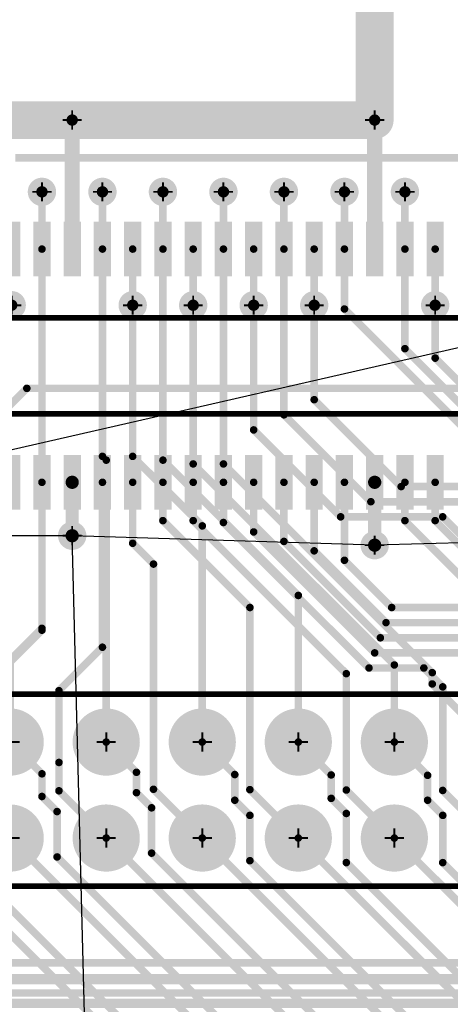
# Model space of a CAD drawing. Extents: x -1 to 210, y -5 to 148.
# Tile 7 of 52: x 46 to 58, y 9 to 35. Entities that reach past the tile are written whole.
import ezdxf

# ---------------------------------------------------------------- set-up
doc = ezdxf.new("R2010")
doc.units = 0
for name, pattern in [('POUR_01_-1_0_000000', [2, 1, 1]), ('SIG_12', [2, 1, 1]), ('SIG_140', [2, 1, 1]), ('SIG_141', [2, 1, 1]), ('SIG_142', [2, 1, 1]), ('SIG_143', [2, 1, 1]), ('SIG_144', [2, 1, 1]), ('SIG_145', [2, 1, 1]), ('SIG_146', [2, 1, 1]), ('SIG_148', [2, 1, 1]), ('SIG_149', [2, 1, 1]), ('SIG_150', [2, 1, 1]), ('SIG_151', [2, 1, 1]), ('SIG_152', [2, 1, 1]), ('SIG_153', [2, 1, 1]), ('SIG_154', [2, 1, 1]), ('SIG_155', [2, 1, 1]), ('SIG_156', [2, 1, 1]), ('SIG_157', [2, 1, 1]), ('SIG_159', [2, 1, 1]), ('SIG_160', [2, 1, 1]), ('SIG_161', [2, 1, 1]), ('SIG_162', [2, 1, 1]), ('SIG_163', [2, 1, 1]), ('SIG_164', [2, 1, 1]), ('SIG_165', [2, 1, 1]), ('SIG_166', [2, 1, 1]), ('SIG_167', [2, 1, 1]), ('SIG_168', [2, 1, 1]), ('SIG_17', [2, 1, 1]), ('SIG_170', [2, 1, 1]), ('SIG_171', [2, 1, 1]), ('SIG_94', [2, 1, 1]), ('SIG_98', [2, 1, 1])]:
    doc.linetypes.add(name, pattern=pattern)
for name, color, linetype in [('COPPER_CUTOUT_03', 112, 'CONTINUOUS'), ('DRIL_NPLTE_THRU_01', 176, 'CONTINUOUS'), ('DRIL_NPLTE_THRU_02', 255, 'CONTINUOUS'), ('DRIL_NPLTE_THRU_03', 106, 'CONTINUOUS'), ('DRIL_NPLTE_THRU_04', 16, 'CONTINUOUS'), ('DRIL_PLTE_THRU_01', 176, 'CONTINUOUS'), ('DRIL_PLTE_THRU_02', 255, 'CONTINUOUS'), ('DRIL_PLTE_THRU_03', 106, 'CONTINUOUS'), ('DRIL_PLTE_THRU_04', 16, 'CONTINUOUS'), ('DRIL_SYMBOL', 254, 'CONTINUOUS'), ('LINK_00', 57, 'CONTINUOUS'), ('PADS_BOT', 1, 'CONTINUOUS'), ('PADS_INNER', 5, 'CONTINUOUS'), ('PADS_TOP', 5, 'CONTINUOUS'), ('PART_TOP_2DLINE_00', 4, 'CONTINUOUS'), ('PART_TOP_2DLINE_01', 4, 'CONTINUOUS'), ('POUR_HEADER_03', 112, 'CONTINUOUS'), ('TRACE_01', 5, 'CONTINUOUS'), ('TRACE_04', 1, 'CONTINUOUS'), ('VIAPTS', 5, 'CONTINUOUS')]:
    doc.layers.add(name, color=color, linetype=linetype)

# ---------------------------------------------------------------- blocks, each defined once
blk = doc.blocks.new('POUR_HEADER_5')
at = {"layer": 'POUR_HEADER_03', "linetype": 'POUR_01_-1_0_000000', "const_width": 0.25}
blk.add_lwpolyline([(7.5, -103.5), (-4.5, -103.5), (-4.5, -93.5), (-30.25, -93.5), (-30.25, -103.5), (-130, -103.5), (-130, -72.5), (-14, -72.5), (-14, -58), (-76, -58), (-76, -38.5), (-73.25, -38.5), (-73.25, -18.25), (-63.75, -18.25), (-63.75, -35), (-55.75, -35), (-55.75, -10), (-21, -10), (-21, 0), (-12.75, 0), (-12.75, -5.25), (-17, -5.25), (-17, -10), (33.25, -10)], dxfattribs=at)
blk = doc.blocks.new('POUR_HEADER_7')
at = {"layer": 'COPPER_CUTOUT_03', "const_width": 0.25}
blk.add_lwpolyline([(127.625, -66.375), (90.375, -66.375), (90.375, -56.375), (65.875, -56.375), (65.875, -66.375), (-35.125, -66.375), (-35.125, -34.125), (-3.625, -34.125), (-3.625, 38.375), (12.625, 38.375), (12.625, 28.375), (32.375, 28.375), (32.375, 3.375), (39.125, 3.375), (39.125, 28.375), (73.875, 28.375), (73.875, 38.375), (83.375, 38.375), (83.375, 31.875), (79.125, 31.875), (79.125, 28.375), (128.625, 28.375)], dxfattribs=at)
blk = doc.blocks.new('PART_BODY_TOP_32')
at = {"layer": 'PART_TOP_2DLINE_01', "const_width": 0.15}
blk.add_lwpolyline([(-16.51, 1.27), (16.51, 1.27), (16.51, -1.27), (-16.51, -1.27)], close=True, dxfattribs=at)
blk = doc.blocks.new('DRIL_HOLE_0')
blk.add_lwpolyline([(0, 0, 1), (0, 0, 1)], format="xyb", close=True)
blk = doc.blocks.new('PAD_0')
blk.add_lwpolyline([(0, 0, 1), (0, 0, 1)], format="xyb", close=True)
blk = doc.blocks.new('PAD_11')
at = {"const_width": 0.4572}
blk.add_lwpolyline([(-0.7239, 0), (0.7239, 0)], dxfattribs=at)
blk = doc.blocks.new('STK_TOP_17')
at = {"layer": 'DRIL_NPLTE_THRU_01'}
blk.add_blockref('DRIL_HOLE_0', (0, 0), dxfattribs=at)
at = {"layer": 'DRIL_NPLTE_THRU_02'}
blk.add_blockref('DRIL_HOLE_0', (0, 0), dxfattribs=at)
at = {"layer": 'DRIL_NPLTE_THRU_03'}
blk.add_blockref('DRIL_HOLE_0', (0, 0), dxfattribs=at)
at = {"layer": 'DRIL_NPLTE_THRU_04'}
blk.add_blockref('DRIL_HOLE_0', (0, 0), dxfattribs=at)
at = {"layer": 'PADS_BOT'}
blk.add_blockref('PAD_0', (0, 0), dxfattribs=at)
at = {"layer": 'PADS_INNER'}
blk.add_blockref('PAD_0', (0, 0), dxfattribs=at)
at = {"layer": 'PADS_TOP', "rotation": 90}
blk.add_blockref('PAD_11', (0, 0), dxfattribs=at)
blk = doc.blocks.new('SYM_TOP_13')
for name, p in [('PART_BODY_TOP_32', (0, 0)), ('STK_TOP_17', (-3.6, 3.0861)), ('STK_TOP_17', (-2.8, 3.0861)), ('STK_TOP_17', (-2, 3.0861)), ('STK_TOP_17', (-1.2, 3.0861)), ('STK_TOP_17', (-0.4, 3.0861)), ('STK_TOP_17', (0.4, 3.0861)), ('STK_TOP_17', (1.2, 3.0861)), ('STK_TOP_17', (2, 3.0861)), ('STK_TOP_17', (2.8, 3.0861)), ('STK_TOP_17', (3.6, 3.0861)), ('STK_TOP_17', (4.4, 3.0861)), ('STK_TOP_17', (5.2, 3.0861)), ('STK_TOP_17', (6, 3.0861)), ('STK_TOP_17', (6.8, 3.0861)), ('STK_TOP_17', (7.6, 3.0861)), ('STK_TOP_17', (-3.6, -3.0861)), ('STK_TOP_17', (-2.8, -3.0861)), ('STK_TOP_17', (-2, -3.0861)), ('STK_TOP_17', (-1.2, -3.0861)), ('STK_TOP_17', (-0.4, -3.0861)), ('STK_TOP_17', (0.4, -3.0861)), ('STK_TOP_17', (1.2, -3.0861)), ('STK_TOP_17', (2, -3.0861)), ('STK_TOP_17', (2.8, -3.0861)), ('STK_TOP_17', (3.6, -3.0861)), ('STK_TOP_17', (4.4, -3.0861)), ('STK_TOP_17', (5.2, -3.0861)), ('STK_TOP_17', (6, -3.0861)), ('STK_TOP_17', (6.8, -3.0861)), ('STK_TOP_17', (7.6, -3.0861))]:
    blk.add_blockref(name, p)
blk = doc.blocks.new('PART_TOP_95')
blk.add_blockref('SYM_TOP_13', (0, 0))
blk = doc.blocks.new('PART_BODY_TOP_55')
at = {"layer": 'PART_TOP_2DLINE_00', "const_width": 0.15}
blk.add_lwpolyline([(-1.27, -1.27), (54.61, -1.27), (54.61, 3.81), (-1.27, 3.81)], close=True, dxfattribs=at)
blk = doc.blocks.new('DRIL_SYMBOL_1')
at = {"layer": 'DRIL_SYMBOL', "const_width": 0.0508}
for points in [[(0, -0.254), (0, 0.254)], [(-0.254, 0), (0.254, 0)]]:
    blk.add_lwpolyline(points, dxfattribs=at)
blk = doc.blocks.new('DRIL_HOLE_1')
at = {"const_width": 0.5}
blk.add_lwpolyline([(-0.25, 0, 1), (0.25, 0, 1)], format="xyb", close=True, dxfattribs=at)
blk.add_blockref('DRIL_SYMBOL_1', (0, 0))
blk = doc.blocks.new('PAD_5')
at = {"const_width": 0.889}
blk.add_lwpolyline([(0, -0.4445, 1), (0, 0.4445, 1)], format="xyb", close=True, dxfattribs=at)
blk = doc.blocks.new('STK_TOP_33')
at = {"layer": 'DRIL_PLTE_THRU_01'}
blk.add_blockref('DRIL_HOLE_1', (0, 0), dxfattribs=at)
at = {"layer": 'DRIL_PLTE_THRU_02'}
blk.add_blockref('DRIL_HOLE_1', (0, 0), dxfattribs=at)
at = {"layer": 'DRIL_PLTE_THRU_03'}
blk.add_blockref('DRIL_HOLE_1', (0, 0), dxfattribs=at)
at = {"layer": 'DRIL_PLTE_THRU_04'}
blk.add_blockref('DRIL_HOLE_1', (0, 0), dxfattribs=at)
at = {"layer": 'PADS_BOT'}
blk.add_blockref('PAD_5', (0, 0), dxfattribs=at)
at = {"layer": 'PADS_INNER'}
blk.add_blockref('PAD_5', (0, 0), dxfattribs=at)
at = {"layer": 'PADS_TOP'}
blk.add_blockref('PAD_5', (0, 0), dxfattribs=at)
blk = doc.blocks.new('SYM_TOP_36')
for name, p in [('PART_BODY_TOP_55', (0, 0)), ('STK_TOP_33', (22.86, 2.54)), ('STK_TOP_33', (25.4, 2.54)), ('STK_TOP_33', (27.94, 2.54)), ('STK_TOP_33', (30.48, 2.54)), ('STK_TOP_33', (33.02, 2.54)), ('STK_TOP_33', (22.86, 0)), ('STK_TOP_33', (25.4, 0)), ('STK_TOP_33', (27.94, 0)), ('STK_TOP_33', (30.48, 0)), ('STK_TOP_33', (33.02, 0))]:
    blk.add_blockref(name, p)
blk = doc.blocks.new('PART_TOP_204')
blk.add_blockref('SYM_TOP_36', (0, 0))
blk = doc.blocks.new('SMOOTH_0$35')
at = {"const_width": 0.175}
blk.add_lwpolyline([(-0.0875, 0, 1), (0.0875, 0, 1)], format="xyb", close=True, dxfattribs=at)
blk = doc.blocks.new('SMOOTH_1')
at = {"const_width": 0.5}
blk.add_lwpolyline([(-0.25, 0, 1), (0.25, 0, 1)], format="xyb", close=True, dxfattribs=at)
blk = doc.blocks.new('SMOOTH_0$4')
at = {"const_width": 0.2}
blk.add_lwpolyline([(-0.1, 0, 1), (0.1, 0, 1)], format="xyb", close=True, dxfattribs=at)
blk = doc.blocks.new('SMOOTH_0$2')
at = {"const_width": 0.1}
blk.add_lwpolyline([(-0.05, 0, 1), (0.05, 0, 1)], format="xyb", close=True, dxfattribs=at)
blk = doc.blocks.new('DRIL_SYMBOL_0$3')
at = {"layer": 'DRIL_SYMBOL', "const_width": 0.0508}
for points in [[(0, -0.254), (0, 0.254)], [(-0.254, 0), (0.254, 0)]]:
    blk.add_lwpolyline(points, dxfattribs=at)
blk = doc.blocks.new('DRIL_HOLE_0$3')
at = {"const_width": 0.15}
blk.add_lwpolyline([(-0.075, 0, 1), (0.075, 0, 1)], format="xyb", close=True, dxfattribs=at)
blk.add_blockref('DRIL_SYMBOL_0$3', (0, 0))
blk = doc.blocks.new('PAD_34')
at = {"const_width": 0.375}
blk.add_lwpolyline([(0, -0.1875, 1), (0, 0.1875, 1)], format="xyb", close=True, dxfattribs=at)
blk = doc.blocks.new('STK_TOP_3')
at = {"layer": 'DRIL_PLTE_THRU_01'}
blk.add_blockref('DRIL_HOLE_0$3', (0, 0), dxfattribs=at)
at = {"layer": 'DRIL_PLTE_THRU_02'}
blk.add_blockref('DRIL_HOLE_0$3', (0, 0), dxfattribs=at)
at = {"layer": 'DRIL_PLTE_THRU_03'}
blk.add_blockref('DRIL_HOLE_0$3', (0, 0), dxfattribs=at)
at = {"layer": 'DRIL_PLTE_THRU_04'}
blk.add_blockref('DRIL_HOLE_0$3', (0, 0), dxfattribs=at)
at = {"layer": 'PADS_BOT'}
blk.add_blockref('PAD_34', (0, 0), dxfattribs=at)
at = {"layer": 'PADS_INNER'}
blk.add_blockref('PAD_34', (0, 0), dxfattribs=at)
at = {"layer": 'PADS_TOP'}
blk.add_blockref('PAD_34', (0, 0), dxfattribs=at)
blk = doc.blocks.new('SYM_TOP_1')
blk.add_blockref('STK_TOP_3', (0, 0))

msp = doc.modelspace()

# ---------------------------------------------------------------- linework, layer by layer
at = {"layer": 'LINK_00', "linetype": 'SIG_94'}
msp.add_line((115.762, 39.75), (11.92, 16), dxfattribs=at)
at = {"layer": 'LINK_00', "linetype": 'SIG_12'}
for p, q in [((47.5, 21.5), (38.75, 21.5)), ((48, 2), (47.5, 21.5)), ((55.5, 21.25), (47.5, 21.5)), ((64.3, 21.5), (55.5, 21.25))]:
    msp.add_line(p, q, dxfattribs=at)
at = {"layer": 'TRACE_01', "linetype": 'SIG_152', "const_width": 0.2}
for points in [[(53.48, 13.5), (59.28, 7.7), (79.15, 7.7), (82.45, 11), (94.25, 11), (98.1, 14.85), (98.1, 53.3), (98.5, 53.7), (98.5, 55.6)], [(49.9, 22.914), (49.9, 21.9), (52.2, 19.6), (52.2, 14.78), (53.48, 13.5)]]:
    msp.add_lwpolyline(points, dxfattribs=at)
at = {"layer": 'TRACE_01', "linetype": 'SIG_153', "const_width": 0.2}
for points in [[(53.48, 16.04), (54.35, 15.17), (54.35, 14.55), (54.75, 14.15), (54.75, 12.85), (59.5, 8.1), (79, 8.1), (82.3, 11.4), (94.1, 11.4), (97.7, 15), (97.7, 53.5), (98.1, 53.9), (98.1, 55.4)], [(49.9, 29.086), (49.9, 30.6)]]:
    msp.add_lwpolyline(points, dxfattribs=at)
at = {"layer": 'TRACE_01', "linetype": 'SIG_154', "const_width": 0.2}
for points in [[(56.02, 13.5), (61.02, 8.5), (78.85, 8.5), (82.15, 11.8), (93.95, 11.8), (97.3, 15.15), (97.3, 54.1), (97.4, 54.2), (97.4, 55.1)], [(50.7, 22.914), (50.7, 21.9), (54.75, 17.85), (54.75, 14.77), (56.02, 13.5)]]:
    msp.add_lwpolyline(points, dxfattribs=at)
at = {"layer": 'TRACE_01', "linetype": 'SIG_155', "const_width": 0.2}
for points in [[(56.02, 16.04), (56.9, 15.16), (56.9, 14.5), (57.3, 14.1), (57.3, 12.85), (61.25, 8.9), (78.7, 8.9), (82, 12.2), (93.8, 12.2), (96.9, 15.3), (96.9, 54.4)], [(50.7, 29.086), (50.7, 27.6)]]:
    msp.add_lwpolyline(points, dxfattribs=at)
at = {"layer": 'TRACE_01', "linetype": 'SIG_151', "const_width": 0.2}
for points in [[(50.94, 16.04), (51.8, 15.18), (51.8, 14.5), (52.2, 14.1), (52.2, 12.9), (57.8, 7.3), (79.3, 7.3), (82.6, 10.6), (94.4, 10.6), (98.5, 14.7), (98.5, 53.1), (98.9, 53.5)], [(49.1, 27.6), (49.1, 29.086)]]:
    msp.add_lwpolyline(points, dxfattribs=at)
at = {"layer": 'TRACE_01', "linetype": 'SIG_149', "const_width": 0.2}
for points in [[(48.4, 16.04), (49.2, 15.24), (49.2, 14.7), (49.6, 14.3), (49.6, 13.1), (56.2, 6.5), (79.7, 6.5), (83, 9.8), (94.8, 9.8), (99.3, 14.3), (99.3, 52.7), (99.7, 53.1)], [(48.3, 30.6), (48.3, 29.086)]]:
    msp.add_lwpolyline(points, dxfattribs=at)
at = {"layer": 'TRACE_01', "linetype": 'SIG_150', "const_width": 0.2}
for points in [[(50.94, 13.5), (57.54, 6.9), (79.5, 6.9), (82.8, 10.2), (94.6, 10.2), (98.9, 14.5), (98.9, 52.9), (99.3, 53.3)], [(49.1, 22.914), (49.1, 21.3), (49.65, 20.75), (49.65, 14.79), (50.94, 13.5)]]:
    msp.add_lwpolyline(points, dxfattribs=at)
at = {"layer": 'TRACE_01', "linetype": 'SIG_148', "const_width": 0.2}
for points in [[(48.4, 13.5), (55.8, 6.1), (79.9, 6.1), (83.2, 9.4), (95, 9.4), (99.7, 14.1), (99.7, 52.5), (100.1, 52.9)], [(47.15, 15.5), (47.15, 17.4), (48.3, 18.55), (48.3, 22.914)], [(47.15, 15.5), (47.15, 14.75), (48.4, 13.5)]]:
    msp.add_lwpolyline(points, dxfattribs=at)
at = {"layer": 'TRACE_01', "linetype": 'SIG_146', "const_width": 0.2}
for points in [[(45.86, 16.04), (46.7, 15.2), (46.7, 14.6), (47.1, 14.2), (47.1, 13), (54.4, 5.7), (80.1, 5.7), (83.4, 9), (95.2, 9), (100.1, 13.9), (100.1, 52.3), (100.5, 52.7)], [(46.7, 30.6), (46.7, 29.086)]]:
    msp.add_lwpolyline(points, dxfattribs=at)
at = {"layer": 'TRACE_01', "linetype": 'SIG_144', "const_width": 0.2}
msp.add_lwpolyline([(43.32, 16.04), (44.2, 15.16), (44.2, 14.5), (44.6, 14.1), (44.6, 12.9), (52.6, 4.9), (80.5, 4.9), (83.8, 8.2), (95.6, 8.2), (100.9, 13.5), (100.9, 51.9), (101.3, 52.3)], dxfattribs=at)
at = {"layer": 'TRACE_01', "linetype": 'SIG_145', "const_width": 0.2}
for points in [[(45.86, 13.5), (54.06, 5.3), (80.3, 5.3), (83.6, 8.6), (95.4, 8.6), (100.5, 13.7), (100.5, 52.1), (100.9, 52.5)], [(44.6, 15.8), (44.6, 16.95), (46.7, 19.05), (46.7, 22.914)]]:
    msp.add_lwpolyline(points, dxfattribs=at)
at = {"layer": 'TRACE_01', "linetype": 'SIG_143', "const_width": 0.2}
msp.add_lwpolyline([(43.32, 13.5), (52.32, 4.5), (80.7, 4.5), (84, 7.8), (95.8, 7.8), (101.3, 13.3), (101.3, 51.7), (101.7, 52.1)], dxfattribs=at)
at = {"layer": 'TRACE_01', "linetype": 'SIG_98'}
for points, const_width in [([(55.5, 32.5), (55.5, 36.4), (57.25, 38.2), (57.25, 51)], 1), ([(47.5, 32.5), (47.5, 29.086)], 0.4), ([(55.5, 29.086), (55.5, 32.5)], 0.4)]:
    msp.add_lwpolyline(points, dxfattribs=dict(at, const_width=const_width))
at = {"layer": 'TRACE_01', "linetype": 'SIG_157', "const_width": 0.2}
msp.add_lwpolyline([(51.5, 29.086), (51.5, 30.6)], dxfattribs=at)
at = {"layer": 'TRACE_01', "linetype": 'SIG_162', "const_width": 0.2}
msp.add_lwpolyline([(53.1, 29.086), (53.1, 30.6)], dxfattribs=at)
at = {"layer": 'TRACE_01', "linetype": 'SIG_166', "const_width": 0.2}
msp.add_lwpolyline([(54.7, 30.6), (54.7, 29.086)], dxfattribs=at)
at = {"layer": 'TRACE_01', "linetype": 'SIG_168', "const_width": 0.2}
msp.add_lwpolyline([(56.3, 30.6), (56.3, 29.086)], dxfattribs=at)
at = {"layer": 'TRACE_01', "linetype": 'SIG_141', "const_width": 0.2}
msp.add_lwpolyline([(45.1, 22.914), (45.1, 24.2), (46.3, 25.4), (59.5, 25.4), (61, 26.9), (64, 26.9), (64.3, 27.2), (64.3, 29.086)], dxfattribs=at)
at = {"layer": 'TRACE_01', "linetype": 'SIG_160', "const_width": 0.2}
msp.add_lwpolyline([(52.3, 29.086), (52.3, 27.6)], dxfattribs=at)
at = {"layer": 'TRACE_01', "linetype": 'SIG_164', "const_width": 0.2}
msp.add_lwpolyline([(53.9, 29.086), (53.9, 27.6)], dxfattribs=at)
at = {"layer": 'TRACE_01', "linetype": 'SIG_171', "const_width": 0.2}
msp.add_lwpolyline([(57.1, 29.086), (57.1, 27.6)], dxfattribs=at)
at = {"layer": 'TRACE_01', "linetype": 'SIG_12', "const_width": 0.35}
for points in [[(47.5, 22.914), (47.5, 21.5)], [(55.5, 22.914), (55.5, 21.25)]]:
    msp.add_lwpolyline(points, dxfattribs=at)
at = {"layer": 'TRACE_01', "linetype": 'SIG_156', "const_width": 0.2}
msp.add_lwpolyline([(51.5, 22.914), (51.5, 21.85), (55.35, 18), (56.8, 18), (57.3, 17.5), (57.3, 14.76), (58.56, 13.5)], dxfattribs=at)
at = {"layer": 'TRACE_01', "linetype": 'SIG_159', "const_width": 0.2}
msp.add_lwpolyline([(52.3, 22.914), (52.3, 21.6), (55.5, 18.4), (59.05, 18.4), (59.85, 17.6), (59.85, 14.75), (61.1, 13.5)], dxfattribs=at)
at = {"layer": 'TRACE_01', "linetype": 'SIG_161', "const_width": 0.2}
msp.add_lwpolyline([(53.1, 22.914), (53.1, 21.35), (55.65, 18.8), (61.4, 18.8), (62.4, 17.8), (62.4, 14.74), (63.64, 13.5)], dxfattribs=at)
at = {"layer": 'TRACE_01', "linetype": 'SIG_163', "const_width": 0.2}
msp.add_lwpolyline([(53.9, 22.914), (53.9, 21.1), (55.8, 19.2), (63.6, 19.2), (64.9, 17.9), (64.9, 14.78), (66.18, 13.5)], dxfattribs=at)
at = {"layer": 'TRACE_01', "linetype": 'SIG_165', "const_width": 0.2}
msp.add_lwpolyline([(54.7, 22.914), (54.7, 20.85), (55.95, 19.6), (66.5, 19.6), (67.45, 18.65), (67.45, 14.77), (68.72, 13.5)], dxfattribs=at)
at = {"layer": 'TRACE_01', "linetype": 'SIG_167', "const_width": 0.2}
msp.add_lwpolyline([(56.3, 22.914), (56.3, 21.9), (58.2, 20), (66.7, 20), (69.9, 16.8), (69.9, 14.86), (71.26, 13.5)], dxfattribs=at)
at = {"layer": 'TRACE_01', "linetype": 'SIG_170', "const_width": 0.2}
msp.add_lwpolyline([(57.1, 22.914), (57.1, 21.9), (58.6, 20.4), (68.7, 20.4), (72.5, 16.6), (72.5, 14.8), (73.8, 13.5)], dxfattribs=at)
at = {"layer": 'TRACE_04', "linetype": 'SIG_98', "const_width": 1}
for points in [[(14.46, 16), (14.46, 24.26), (22.7, 32.5), (47.5, 32.5)], [(55.5, 32.5), (47.5, 32.5)]]:
    msp.add_lwpolyline(points, dxfattribs=at)
at = {"layer": 'TRACE_04', "linetype": 'SIG_142', "const_width": 0.2}
for points in [[(65.7, 30.6), (64.8, 31.5), (46, 31.5)], [(107.1, 10.2), (44.7, 10.2), (43.2, 11.7), (42.1, 12.8), (42.1, 14.72), (40.78, 16.04)]]:
    msp.add_lwpolyline(points, dxfattribs=at)
at = {"layer": 'TRACE_04', "linetype": 'SIG_146', "const_width": 0.2}
msp.add_lwpolyline([(45.86, 16.04), (45.86, 18.16), (46.7, 19), (46.7, 30.6)], dxfattribs=at)
at = {"layer": 'TRACE_04', "linetype": 'SIG_149', "const_width": 0.2}
msp.add_lwpolyline([(48.4, 16.04), (48.4, 23.5), (48.3, 23.6), (48.3, 30.6)], dxfattribs=at)
at = {"layer": 'TRACE_04', "linetype": 'SIG_153', "const_width": 0.2}
msp.add_lwpolyline([(53.48, 16.04), (53.48, 19.92), (49.9, 23.5), (49.9, 30.6)], dxfattribs=at)
at = {"layer": 'TRACE_04', "linetype": 'SIG_157', "const_width": 0.2}
msp.add_lwpolyline([(58.56, 16.04), (57.023, 17.577), (57.023, 17.877), (51.5, 23.4), (51.5, 30.6)], dxfattribs=at)
at = {"layer": 'TRACE_04', "linetype": 'SIG_162', "const_width": 0.2}
msp.add_lwpolyline([(63.64, 16.04), (63.64, 17.86), (59.1, 22.4), (55.4, 22.4), (53.1, 24.7), (53.1, 30.6)], dxfattribs=at)
at = {"layer": 'TRACE_04', "linetype": 'SIG_166', "const_width": 0.2}
msp.add_lwpolyline([(68.72, 16.04), (66.4, 18.36), (66.4, 20.35), (63.55, 23.2), (59, 23.2), (54.7, 27.5), (54.7, 30.6)], dxfattribs=at)
at = {"layer": 'TRACE_04', "linetype": 'SIG_168', "const_width": 0.2}
msp.add_lwpolyline([(71.26, 16.04), (66.85, 20.45), (66.85, 22.5), (65.75, 23.6), (59.15, 23.6), (56.3, 26.45), (56.3, 30.6)], dxfattribs=at)
at = {"layer": 'TRACE_04', "linetype": 'SIG_151', "const_width": 0.2}
msp.add_lwpolyline([(50.94, 16.04), (50.94, 21.76), (49.1, 23.6), (49.1, 27.6)], dxfattribs=at)
at = {"layer": 'TRACE_04', "linetype": 'SIG_155', "const_width": 0.2}
msp.add_lwpolyline([(56.02, 16.04), (56.02, 18.08), (50.7, 23.4), (50.7, 27.6)], dxfattribs=at)
at = {"layer": 'TRACE_04', "linetype": 'SIG_160', "const_width": 0.2}
msp.add_lwpolyline([(61.1, 16.04), (61.1, 18.2), (57.3, 22), (54.6, 22), (52.3, 24.3), (52.3, 27.6)], dxfattribs=at)
at = {"layer": 'TRACE_04', "linetype": 'SIG_164', "const_width": 0.2}
msp.add_lwpolyline([(66.18, 16.04), (66.18, 17.42), (60.8, 22.8), (56.2, 22.8), (53.9, 25.1), (53.9, 27.6)], dxfattribs=at)
at = {"layer": 'TRACE_04', "linetype": 'SIG_171', "const_width": 0.2}
msp.add_lwpolyline([(73.8, 16.04), (72.34, 17.5), (70.6, 17.5), (67.4, 20.7), (67.4, 22.9), (66.3, 24), (59.3, 24), (57.1, 26.2), (57.1, 27.6)], dxfattribs=at)
at = {"layer": 'TRACE_04', "linetype": 'SIG_140', "const_width": 0.2}
msp.add_lwpolyline([(88.2, 9.4), (43, 9.4), (39.5, 12.9), (39.5, 14.78), (38.24, 16.04)], dxfattribs=at)
at = {"layer": 'TRACE_04', "linetype": 'SIG_141', "const_width": 0.2}
msp.add_lwpolyline([(107.25, 9.8), (44.48, 9.8), (40.78, 13.5)], dxfattribs=at)

# ---------------------------------------------------------------- block references
at = {"linetype": 'SIG_17'}
msp.add_blockref('POUR_HEADER_7', (44, 75.5), dxfattribs=at)
at = {"linetype": 'SIG_94'}
msp.add_blockref('POUR_HEADER_5', (139.5, 113.25), dxfattribs=at)
for name, p in [('PART_TOP_95', (49.5, 26)), ('PART_TOP_204', (23, 13.5))]:
    msp.add_blockref(name, p)
at = {"layer": 'TRACE_01'}
for name, p in [('SMOOTH_1', (55.5, 32.5)), ('SMOOTH_0$4', (47.5, 32.5)), ('SMOOTH_0$4', (55.5, 32.5)), ('SMOOTH_0$2', (46.7, 30.6)), ('SMOOTH_0$2', (48.3, 30.6)), ('SMOOTH_0$2', (49.9, 30.6)), ('SMOOTH_0$2', (51.5, 30.6)), ('SMOOTH_0$2', (53.1, 30.6)), ('SMOOTH_0$2', (54.7, 30.6)), ('SMOOTH_0$2', (56.3, 30.6)), ('SMOOTH_0$2', (46.7, 29.086)), ('SMOOTH_0$4', (47.5, 29.086)), ('SMOOTH_0$2', (48.3, 29.086)), ('SMOOTH_0$2', (49.1, 29.086)), ('SMOOTH_0$2', (49.9, 29.086)), ('SMOOTH_0$2', (50.7, 29.086)), ('SMOOTH_0$2', (51.5, 29.086)), ('SMOOTH_0$2', (52.3, 29.086)), ('SMOOTH_0$2', (53.1, 29.086)), ('SMOOTH_0$2', (53.9, 29.086)), ('SMOOTH_0$2', (54.7, 29.086)), ('SMOOTH_0$4', (55.5, 29.086)), ('SMOOTH_0$2', (56.3, 29.086)), ('SMOOTH_0$2', (57.1, 29.086)), ('SMOOTH_0$2', (49.1, 27.6)), ('SMOOTH_0$2', (50.7, 27.6)), ('SMOOTH_0$2', (52.3, 27.6)), ('SMOOTH_0$2', (53.9, 27.6)), ('SMOOTH_0$2', (57.1, 27.6)), ('SMOOTH_0$2', (46.3, 25.4)), ('SMOOTH_0$2', (46.7, 22.914)), ('SMOOTH_0$35', (47.5, 22.914)), ('SMOOTH_0$2', (48.3, 22.914)), ('SMOOTH_0$2', (49.1, 22.914)), ('SMOOTH_0$2', (49.9, 22.914)), ('SMOOTH_0$2', (50.7, 22.914)), ('SMOOTH_0$2', (51.5, 22.914)), ('SMOOTH_0$2', (52.3, 22.914)), ('SMOOTH_0$2', (53.1, 22.914)), ('SMOOTH_0$2', (53.9, 22.914)), ('SMOOTH_0$2', (54.7, 22.914)), ('SMOOTH_0$35', (55.5, 22.914)), ('SMOOTH_0$2', (56.3, 22.914)), ('SMOOTH_0$2', (57.1, 22.914)), ('SMOOTH_0$2', (49.9, 21.9)), ('SMOOTH_0$2', (50.7, 21.9)), ('SMOOTH_0$2', (51.5, 21.85)), ('SMOOTH_0$2', (56.3, 21.9)), ('SMOOTH_0$2', (57.1, 21.9)), ('SMOOTH_0$35', (47.5, 21.5)), ('SMOOTH_0$2', (52.3, 21.6)), ('SMOOTH_0$2', (49.1, 21.3)), ('SMOOTH_0$2', (53.1, 21.35)), ('SMOOTH_0$35', (55.5, 21.25)), ('SMOOTH_0$2', (53.9, 21.1)), ('SMOOTH_0$2', (49.65, 20.75)), ('SMOOTH_0$2', (54.7, 20.85)), ('SMOOTH_0$2', (52.2, 19.6)), ('SMOOTH_0$2', (55.95, 19.6)), ('SMOOTH_0$2', (55.8, 19.2)), ('SMOOTH_0$2', (46.7, 19.05)), ('SMOOTH_0$2', (55.65, 18.8)), ('SMOOTH_0$2', (48.3, 18.55)), ('SMOOTH_0$2', (55.5, 18.4)), ('SMOOTH_0$2', (55.35, 18)), ('SMOOTH_0$2', (56.8, 18)), ('SMOOTH_0$2', (54.75, 17.85)), ('SMOOTH_0$2', (47.15, 17.4)), ('SMOOTH_0$2', (57.3, 17.5)), ('SMOOTH_0$2', (48.4, 16.04)), ('SMOOTH_0$2', (50.94, 16.04)), ('SMOOTH_0$2', (53.48, 16.04)), ('SMOOTH_0$2', (56.02, 16.04)), ('SMOOTH_0$2', (47.15, 15.5)), ('SMOOTH_0$2', (47.15, 15.5)), ('SMOOTH_0$2', (46.7, 15.2)), ('SMOOTH_0$2', (49.2, 15.24)), ('SMOOTH_0$2', (51.8, 15.18)), ('SMOOTH_0$2', (54.35, 15.17)), ('SMOOTH_0$2', (56.9, 15.16)), ('SMOOTH_0$2', (49.65, 14.79)), ('SMOOTH_0$2', (52.2, 14.78)), ('SMOOTH_0$2', (54.75, 14.77)), ('SMOOTH_0$2', (57.3, 14.76)), ('SMOOTH_0$2', (46.7, 14.6)), ('SMOOTH_0$2', (47.15, 14.75)), ('SMOOTH_0$2', (49.2, 14.7)), ('SMOOTH_0$2', (51.8, 14.5)), ('SMOOTH_0$2', (54.35, 14.55)), ('SMOOTH_0$2', (56.9, 14.5)), ('SMOOTH_0$2', (49.6, 14.3)), ('SMOOTH_0$2', (47.1, 14.2)), ('SMOOTH_0$2', (52.2, 14.1)), ('SMOOTH_0$2', (54.75, 14.15)), ('SMOOTH_0$2', (57.3, 14.1)), ('SMOOTH_0$2', (48.4, 13.5)), ('SMOOTH_0$2', (48.4, 13.5)), ('SMOOTH_0$2', (50.94, 13.5)), ('SMOOTH_0$2', (50.94, 13.5)), ('SMOOTH_0$2', (53.48, 13.5)), ('SMOOTH_0$2', (53.48, 13.5)), ('SMOOTH_0$2', (56.02, 13.5)), ('SMOOTH_0$2', (56.02, 13.5)), ('SMOOTH_0$2', (47.1, 13)), ('SMOOTH_0$2', (49.6, 13.1)), ('SMOOTH_0$2', (52.2, 12.9)), ('SMOOTH_0$2', (54.75, 12.85)), ('SMOOTH_0$2', (57.3, 12.85))]:
    msp.add_blockref(name, p, dxfattribs=at)
at = {"layer": 'TRACE_04'}
for name, p in [('SMOOTH_1', (47.5, 32.5)), ('SMOOTH_1', (47.5, 32.5)), ('SMOOTH_1', (55.5, 32.5)), ('SMOOTH_0$2', (46.7, 30.6)), ('SMOOTH_0$2', (48.3, 30.6)), ('SMOOTH_0$2', (49.9, 30.6)), ('SMOOTH_0$2', (51.5, 30.6)), ('SMOOTH_0$2', (53.1, 30.6)), ('SMOOTH_0$2', (54.7, 30.6)), ('SMOOTH_0$2', (56.3, 30.6)), ('SMOOTH_0$2', (49.1, 27.6)), ('SMOOTH_0$2', (50.7, 27.6)), ('SMOOTH_0$2', (52.3, 27.6)), ('SMOOTH_0$2', (53.9, 27.6)), ('SMOOTH_0$2', (57.1, 27.6)), ('SMOOTH_0$2', (54.7, 27.5)), ('SMOOTH_0$2', (56.3, 26.45)), ('SMOOTH_0$2', (57.1, 26.2)), ('SMOOTH_0$2', (53.9, 25.1)), ('SMOOTH_0$2', (53.1, 24.7)), ('SMOOTH_0$2', (52.3, 24.3)), ('SMOOTH_0$2', (48.3, 23.6)), ('SMOOTH_0$2', (48.4, 23.5)), ('SMOOTH_0$2', (49.1, 23.6)), ('SMOOTH_0$2', (49.9, 23.5)), ('SMOOTH_0$2', (50.7, 23.4)), ('SMOOTH_0$2', (51.5, 23.4)), ('SMOOTH_0$2', (56.2, 22.8)), ('SMOOTH_0$2', (55.4, 22.4)), ('SMOOTH_0$2', (54.6, 22)), ('SMOOTH_0$2', (57.3, 22)), ('SMOOTH_0$2', (50.94, 21.76)), ('SMOOTH_0$2', (53.48, 19.92)), ('SMOOTH_0$2', (46.7, 19)), ('SMOOTH_0$2', (56.02, 18.08)), ('SMOOTH_0$2', (57.023, 17.877)), ('SMOOTH_0$2', (57.023, 17.577)), ('SMOOTH_0$2', (48.4, 16.04)), ('SMOOTH_0$2', (50.94, 16.04)), ('SMOOTH_0$2', (53.48, 16.04)), ('SMOOTH_0$2', (56.02, 16.04))]:
    msp.add_blockref(name, p, dxfattribs=at)
at = {"layer": 'VIAPTS', "linetype": 'SIG_98'}
for p in [(47.5, 32.5), (55.5, 32.5)]:
    msp.add_blockref('SYM_TOP_1', p, dxfattribs=at)
at = {"layer": 'VIAPTS', "linetype": 'SIG_146'}
msp.add_blockref('SYM_TOP_1', (46.7, 30.6), dxfattribs=at)
at = {"layer": 'VIAPTS', "linetype": 'SIG_149'}
msp.add_blockref('SYM_TOP_1', (48.3, 30.6), dxfattribs=at)
at = {"layer": 'VIAPTS', "linetype": 'SIG_153'}
msp.add_blockref('SYM_TOP_1', (49.9, 30.6), dxfattribs=at)
at = {"layer": 'VIAPTS', "linetype": 'SIG_157'}
msp.add_blockref('SYM_TOP_1', (51.5, 30.6), dxfattribs=at)
at = {"layer": 'VIAPTS', "linetype": 'SIG_162'}
msp.add_blockref('SYM_TOP_1', (53.1, 30.6), dxfattribs=at)
at = {"layer": 'VIAPTS', "linetype": 'SIG_166'}
msp.add_blockref('SYM_TOP_1', (54.7, 30.6), dxfattribs=at)
at = {"layer": 'VIAPTS', "linetype": 'SIG_168'}
msp.add_blockref('SYM_TOP_1', (56.3, 30.6), dxfattribs=at)
at = {"layer": 'VIAPTS', "linetype": 'SIG_144'}
msp.add_blockref('SYM_TOP_1', (45.9, 27.6), dxfattribs=at)
at = {"layer": 'VIAPTS', "linetype": 'SIG_151'}
msp.add_blockref('SYM_TOP_1', (49.1, 27.6), dxfattribs=at)
at = {"layer": 'VIAPTS', "linetype": 'SIG_155'}
msp.add_blockref('SYM_TOP_1', (50.7, 27.6), dxfattribs=at)
at = {"layer": 'VIAPTS', "linetype": 'SIG_160'}
msp.add_blockref('SYM_TOP_1', (52.3, 27.6), dxfattribs=at)
at = {"layer": 'VIAPTS', "linetype": 'SIG_164'}
msp.add_blockref('SYM_TOP_1', (53.9, 27.6), dxfattribs=at)
at = {"layer": 'VIAPTS', "linetype": 'SIG_171'}
msp.add_blockref('SYM_TOP_1', (57.1, 27.6), dxfattribs=at)
at = {"layer": 'VIAPTS', "linetype": 'SIG_12'}
for p in [(47.5, 21.5), (55.5, 21.25)]:
    msp.add_blockref('SYM_TOP_1', p, dxfattribs=at)

doc.saveas('drawing.dxf')
